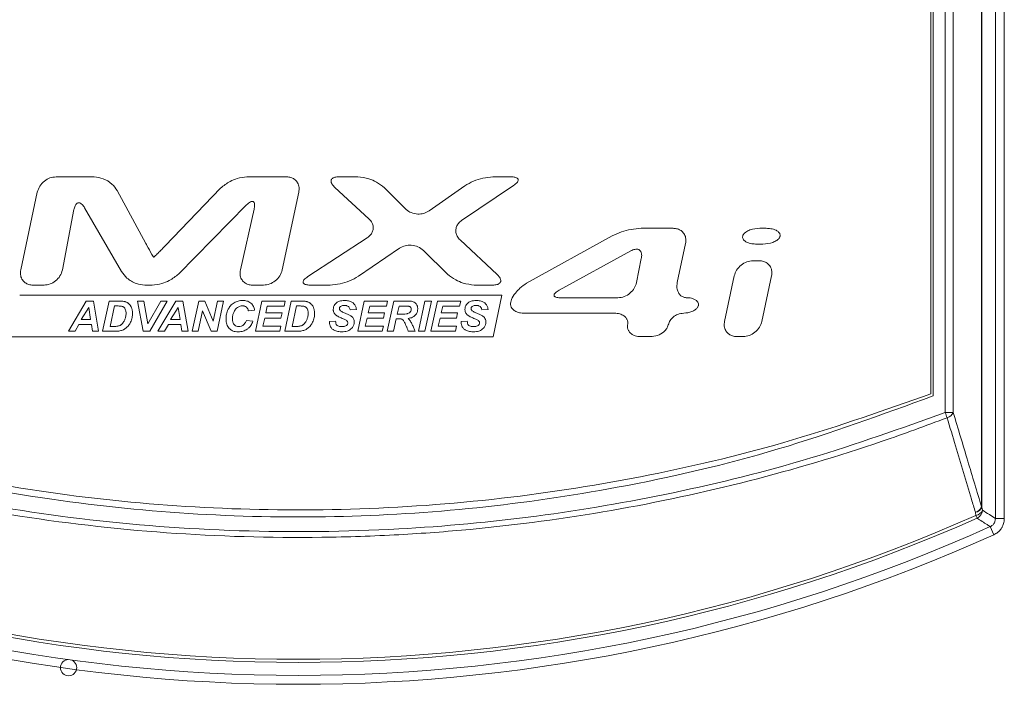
# Model space of a CAD drawing. Header units: millimetres. Extents: x 0 to 2100, y 0 to 1485.
# Tile 30 of 65: x 549 to 604, y 1148 to 1185. Entities that reach past the tile are written whole.
import ezdxf

# ---------------------------------------------------------------- set-up
doc = ezdxf.new("R2010")
doc.units = ezdxf.units.MM
doc.header["$LTSCALE"] = 5

msp = doc.modelspace()

# ---------------------------------------------------------------- linework, layer by layer
at = {"color": 7, "linetype": 'Continuous', "lineweight": 15}
for p, q in [((603.166, 1157.107), (603.166, 1296.178)), ((603.659, 1296.178), (603.659, 1157.107)), ((602.399, 1157.747), (602.399, 1295.43)), ((602.419, 1295.43), (602.419, 1157.747)), ((600.38, 1162.991), (600.38, 1293.857)), ((600.825, 1293.857), (600.825, 1162.991)), ((599.716, 1293.22), (599.716, 1163.917)), ((599.589, 1164.034), (599.589, 1292.786)), ((553.165, 1176.07), (551.048, 1176.07)), ((563.833, 1176.07), (561.634, 1176.07)), ((567.789, 1176.07), (566.741, 1176.07)), ((576.284, 1176.07), (575.286, 1176.07)), ((550.006, 1175.226), (549.088, 1170.906)), ((556.026, 1172.37), (554.438, 1175.311)), ((560.175, 1175.447), (557.097, 1172.234)), ((563.598, 1170.906), (564.516, 1175.226)), ((566.513, 1175.486), (568.404, 1173.745)), ((570.436, 1174.292), (569.262, 1175.461)), ((573.719, 1175.572), (571.751, 1174.181)), ((573.547, 1173.643), (576.432, 1175.588)), ((551.404, 1170.91), (552.038, 1174.25)), ((552.63, 1174.35), (554.67, 1170.81)), ((557.847, 1170.677), (561.62, 1174.51)), ((562.035, 1174.283), (561.273, 1170.904)), ((585.292, 1173.213), (583.515, 1173.213)), ((590.447, 1173.213), (590.097, 1173.213)), ((568.316, 1172.689), (565.016, 1170.534)), ((575.516, 1170.652), (573.463, 1172.571)), ((581.898, 1172.794), (577.157, 1170.164)), ((585.514, 1170.202), (585.975, 1172.369)), ((567.827, 1170.55), (570.103, 1172.106)), ((571.43, 1171.989), (572.774, 1170.667)), ((578.956, 1169.773), (582.934, 1171.959)), ((589.911, 1172.34), (590.261, 1172.34)), ((583.519, 1171.529), (583.252, 1170.203)), ((590.065, 1171.411), (589.715, 1171.411)), ((588.672, 1170.568), (588.136, 1168.048)), ((590.212, 1168.048), (590.747, 1170.568)), ((549.77, 1170.062), (550.38, 1170.062)), ((555.964, 1170.062), (556.379, 1170.062)), ((561.947, 1170.062), (562.556, 1170.062)), ((565.157, 1170.063), (566.252, 1170.063)), ((574.252, 1170.063), (575.283, 1170.063)), ((549.029, 1169.499), (575.779, 1169.499)), ((552.725, 1169.179), (551.74, 1167.498)), ((553.123, 1169.179), (552.725, 1169.179)), ((553.406, 1167.498), (553.123, 1169.179)), ((553.996, 1169.179), (553.631, 1167.498)), ((554.465, 1169.179), (553.996, 1169.179)), ((555.916, 1169.179), (555.559, 1169.179)), ((555.559, 1169.179), (555.871, 1167.498)), ((556.138, 1167.907), (555.916, 1169.179)), ((556.859, 1169.179), (556.138, 1167.907)), ((556.254, 1167.498), (557.214, 1169.179)), ((557.687, 1169.179), (556.702, 1167.498)), ((557.214, 1169.179), (556.859, 1169.179)), ((558.085, 1169.179), (557.687, 1169.179)), ((558.368, 1167.498), (558.085, 1169.179)), ((558.96, 1169.179), (558.596, 1167.498)), ((559.295, 1169.179), (558.96, 1169.179)), ((559.767, 1168.054), (559.295, 1169.179)), ((560.011, 1169.179), (559.767, 1168.054)), ((559.98, 1167.498), (560.343, 1169.179)), ((560.343, 1169.179), (560.011, 1169.179)), ((562.467, 1169.179), (562.103, 1167.498)), ((563.759, 1169.179), (562.467, 1169.179)), ((563.698, 1168.898), (563.759, 1169.179)), ((564.098, 1169.179), (563.733, 1167.498)), ((564.567, 1169.179), (564.098, 1169.179)), ((568.149, 1169.179), (567.785, 1167.498)), ((569.441, 1169.179), (568.149, 1169.179)), ((569.38, 1168.898), (569.441, 1169.179)), ((569.781, 1169.179), (569.416, 1167.498)), ((570.554, 1169.179), (569.781, 1169.179)), ((571.516, 1169.179), (571.151, 1167.498)), ((571.51, 1167.498), (571.874, 1169.179)), ((571.874, 1169.179), (571.516, 1169.179)), ((572.207, 1169.179), (571.843, 1167.498)), ((573.499, 1169.179), (572.207, 1169.179)), ((573.438, 1168.898), (573.499, 1169.179)), ((575.779, 1169.499), (575.292, 1167.186)), ((582.219, 1169.358), (579.064, 1169.358)), ((552.442, 1168.15), (552.863, 1168.826)), ((552.863, 1168.826), (552.964, 1168.15)), ((554.048, 1167.769), (554.293, 1168.902)), ((554.293, 1168.902), (554.501, 1168.902)), ((557.404, 1168.15), (557.825, 1168.826)), ((557.825, 1168.826), (557.926, 1168.15)), ((558.93, 1167.498), (559.175, 1168.628)), ((559.175, 1168.628), (559.646, 1167.498)), ((561.717, 1168.631), (562.06, 1168.663)), ((562.682, 1168.516), (562.765, 1168.898)), ((562.765, 1168.898), (563.698, 1168.898)), ((564.15, 1167.769), (564.395, 1168.902)), ((564.395, 1168.902), (564.603, 1168.902)), ((567.364, 1168.685), (567.708, 1168.7)), ((568.364, 1168.516), (568.447, 1168.898)), ((568.447, 1168.898), (569.38, 1168.898)), ((569.98, 1168.446), (570.078, 1168.898)), ((570.078, 1168.898), (570.472, 1168.898)), ((572.422, 1168.516), (572.505, 1168.898)), ((572.505, 1168.898), (573.438, 1168.898)), ((574.67, 1168.685), (575.013, 1168.7)), ((552.964, 1168.15), (552.442, 1168.15)), ((557.926, 1168.15), (557.404, 1168.15)), ((561.968, 1168.051), (561.607, 1168.104)), ((562.512, 1167.779), (562.621, 1168.235)), ((562.621, 1168.235), (563.524, 1168.235)), ((563.584, 1168.516), (562.682, 1168.516)), ((563.524, 1168.235), (563.584, 1168.516)), ((566.557, 1168.06), (566.216, 1168.043)), ((568.193, 1167.779), (568.303, 1168.235)), ((568.303, 1168.235), (569.205, 1168.235)), ((569.266, 1168.516), (568.364, 1168.516)), ((569.205, 1168.235), (569.266, 1168.516)), ((569.775, 1167.498), (569.926, 1168.194)), ((569.926, 1168.194), (570.072, 1168.194)), ((570.17, 1168.446), (569.98, 1168.446)), ((572.252, 1167.779), (572.361, 1168.235)), ((572.361, 1168.235), (573.263, 1168.235)), ((573.324, 1168.516), (572.422, 1168.516)), ((573.263, 1168.235), (573.324, 1168.516)), ((573.863, 1168.06), (573.522, 1168.043)), ((577.001, 1168.502), (582.036, 1168.502)), ((551.74, 1167.498), (552.108, 1167.498)), ((552.108, 1167.498), (552.317, 1167.869)), ((552.317, 1167.869), (553.008, 1167.869)), ((553.008, 1167.869), (553.066, 1167.498)), ((553.066, 1167.498), (553.406, 1167.498)), ((553.631, 1167.498), (554.245, 1167.498)), ((554.23, 1167.769), (554.048, 1167.769)), ((555.871, 1167.498), (556.254, 1167.498)), ((556.702, 1167.498), (557.07, 1167.498)), ((557.07, 1167.498), (557.279, 1167.869)), ((557.279, 1167.869), (557.97, 1167.869)), ((557.97, 1167.869), (558.028, 1167.498)), ((558.028, 1167.498), (558.368, 1167.498)), ((558.596, 1167.498), (558.93, 1167.498)), ((559.646, 1167.498), (559.98, 1167.498)), ((562.103, 1167.498), (563.464, 1167.498)), ((563.526, 1167.779), (562.512, 1167.779)), ((563.464, 1167.498), (563.526, 1167.779)), ((563.733, 1167.498), (564.347, 1167.498)), ((564.332, 1167.769), (564.15, 1167.769)), ((567.785, 1167.498), (569.146, 1167.498)), ((569.208, 1167.779), (568.193, 1167.779)), ((569.146, 1167.498), (569.208, 1167.779)), ((569.416, 1167.498), (569.775, 1167.498)), ((570.588, 1167.498), (570.974, 1167.498)), ((571.151, 1167.498), (571.51, 1167.498)), ((571.843, 1167.498), (573.204, 1167.498)), ((573.266, 1167.779), (572.252, 1167.779)), ((573.204, 1167.498), (573.266, 1167.779)), ((575.292, 1167.186), (548.542, 1167.186)), ((583.486, 1167.205), (584.015, 1167.205)), ((588.82, 1167.205), (589.17, 1167.205)), ((600.38, 1162.991), (600.825, 1162.991)), ((602.399, 1157.747), (602.419, 1157.747)), ((602.443, 1157.576), (602.419, 1157.747)), ((602.057, 1157.454), (602.082, 1157.282)), ((602.151, 1157.126), (602.082, 1157.282)), ((603.659, 1157.107), (603.166, 1157.107)), ((603.079, 1156.21), (602.876, 1156.659))]:
    msp.add_line(p, q, dxfattribs=at)
msp.add_circle((551.742, 1148.832), 0.45, dxfattribs=at)
for centre, radius, start, end in [((593.137, 1160.204), 7.76, 18.7502, 21.047), ((600.33, 1163.222), 0.547, 286.5576, 334.9549), ((601.903, 1157.979), 0.548, 286.3761, 334.9494), ((601.986, 1157.911), 0.463, 278.8773, 339.2693), ((564.489, 1241.743), 92.62, 246.00671, 293.99329), ((564.489, 1241.743), 92.449, 246.00671, 293.99329), ((602.01, 1157.739), 0.463, 278.8666, 339.2695), ((601.935, 1157.586), 0.509, 295.1985, 358.7948), ((564.489, 1241.743), 93.343, 245.71672, 294.28328), ((564.489, 1241.743), 93.836, 245.71672, 294.28328)]:
    msp.add_arc(centre, radius, start, end, dxfattribs=at)
for points, knots in [([(551.048, 1176.07), (550.93, 1176.057), (550.697, 1176.03), (550.382, 1175.84), (550.123, 1175.574), (550.044, 1175.339), (550.006, 1175.226)], [0, 0, 0, 0, 0.2438765, 0.486481, 0.7543268, 1, 1, 1, 1]), ([(554.438, 1175.311), (554.348, 1175.434), (554.144, 1175.714), (553.689, 1175.994), (553.331, 1176.046), (553.165, 1176.07)], [0, 0, 0, 0, 0.295177, 0.674399, 1, 1, 1, 1]), ([(561.634, 1176.07), (561.454, 1176.048), (561.13, 1176.01), (560.625, 1175.805), (560.343, 1175.581), (560.175, 1175.447)], [0, 0, 0, 0, 0.336142, 0.602804, 1, 1, 1, 1]), ([(564.516, 1175.226), (564.527, 1175.313), (564.549, 1175.487), (564.468, 1175.732), (564.317, 1175.915), (564.124, 1176.028), (563.956, 1176.067), (563.857, 1176.069), (563.833, 1176.07)], [0, 0, 0, 0, 0.207122, 0.415502, 0.594942, 0.764003, 0.941341, 1, 1, 1, 1]), ([(566.741, 1176.07), (566.666, 1176.067), (566.558, 1176.062), (566.425, 1176.014), (566.354, 1175.963), (566.315, 1175.899), (566.302, 1175.832), (566.317, 1175.742), (566.383, 1175.616), (566.463, 1175.536), (566.513, 1175.486)], [0, 0, 0, 0, 0.233468, 0.334879, 0.437357, 0.500771, 0.564264, 0.64624, 0.780236, 1, 1, 1, 1]), ([(569.262, 1175.461), (569.119, 1175.574), (568.858, 1175.78), (568.355, 1175.996), (567.998, 1176.043), (567.789, 1176.07)], [0, 0, 0, 0, 0.336538, 0.61193, 1, 1, 1, 1]), ([(575.286, 1176.07), (575.1, 1176.052), (574.733, 1176.016), (574.2, 1175.847), (573.881, 1175.664), (573.719, 1175.572)], [0, 0, 0, 0, 0.337075, 0.663731, 1, 1, 1, 1]), ([(576.432, 1175.588), (576.51, 1175.644), (576.607, 1175.713), (576.676, 1175.829), (576.69, 1175.881), (576.687, 1175.925), (576.669, 1175.964), (576.628, 1176.004), (576.52, 1176.055), (576.398, 1176.068), (576.304, 1176.07), (576.284, 1176.07)], [0, 0, 0, 0, 0.318594, 0.3925455, 0.4510661, 0.4948722, 0.5387875, 0.5935277, 0.6844185, 0.9330536, 1, 1, 1, 1]), ([(552.038, 1174.25), (552.055, 1174.321), (552.079, 1174.424), (552.146, 1174.544), (552.207, 1174.605), (552.273, 1174.631), (552.335, 1174.632), (552.411, 1174.605), (552.524, 1174.517), (552.587, 1174.418), (552.63, 1174.35)], [0, 0, 0, 0, 0.229938, 0.332025, 0.435245, 0.494523, 0.553927, 0.628019, 0.747799, 1, 1, 1, 1]), ([(561.62, 1174.51), (561.688, 1174.576), (561.771, 1174.656), (561.896, 1174.706), (561.947, 1174.712), (561.989, 1174.7), (562.019, 1174.678), (562.046, 1174.635), (562.071, 1174.531), (562.06, 1174.408), (562.041, 1174.312), (562.035, 1174.283)], [0, 0, 0, 0, 0.3221466, 0.3889679, 0.4564884, 0.4953933, 0.5343926, 0.5834454, 0.6656105, 0.896453, 1, 1, 1, 1]), ([(571.751, 1174.181), (571.652, 1174.126), (571.454, 1174.017), (571.101, 1173.989), (570.763, 1174.06), (570.543, 1174.19), (570.45, 1174.278), (570.436, 1174.292)], [0, 0, 0, 0, 0.23698, 0.472939, 0.729816, 0.956962, 1, 1, 1, 1]), ([(568.404, 1173.745), (568.472, 1173.669), (568.587, 1173.541), (568.651, 1173.303), (568.635, 1173.094), (568.549, 1172.903), (568.432, 1172.771), (568.346, 1172.71), (568.316, 1172.689)], [0, 0, 0, 0, 0.243123, 0.412229, 0.581737, 0.742787, 0.912341, 1, 1, 1, 1]), ([(573.463, 1172.571), (573.404, 1172.636), (573.296, 1172.756), (573.22, 1172.984), (573.225, 1173.204), (573.305, 1173.407), (573.422, 1173.551), (573.514, 1173.618), (573.547, 1173.643)], [0, 0, 0, 0, 0.207829, 0.384522, 0.5617, 0.727728, 0.89899, 1, 1, 1, 1]), ([(583.515, 1173.213), (583.326, 1173.198), (582.954, 1173.167), (582.407, 1173.026), (582.069, 1172.872), (581.898, 1172.794)], [0, 0, 0, 0, 0.337339, 0.665481, 1, 1, 1, 1]), ([(585.975, 1172.369), (585.986, 1172.456), (586.007, 1172.629), (585.927, 1172.874), (585.776, 1173.057), (585.584, 1173.171), (585.415, 1173.21), (585.317, 1173.212), (585.292, 1173.213)], [0, 0, 0, 0, 0.206714, 0.414667, 0.59414, 0.763455, 0.940946, 1, 1, 1, 1]), ([(590.097, 1173.213), (589.909, 1173.197), (589.638, 1173.174), (589.347, 1173.034), (589.218, 1172.926), (589.16, 1172.842), (589.146, 1172.792), (589.142, 1172.776)], [0, 0, 0, 0, 0.503813, 0.729809, 0.861499, 0.954253, 1, 1, 1, 1]), ([(591.217, 1172.776), (591.22, 1172.802), (591.226, 1172.854), (591.196, 1172.937), (591.123, 1173.028), (590.959, 1173.133), (590.721, 1173.201), (590.533, 1173.209), (590.447, 1173.213)], [0, 0, 0, 0, 0.078567, 0.157139, 0.260056, 0.427619, 0.741075, 1, 1, 1, 1]), ([(556.468, 1171.612), (556.467, 1171.612), (556.466, 1171.612), (556.463, 1171.614), (556.453, 1171.626), (556.418, 1171.677), (556.291, 1171.888), (556.156, 1172.13), (556.046, 1172.333), (556.026, 1172.37)], [0, 0, 0, 0, 0.000838, 0.003057, 0.013176, 0.053323, 0.213632, 0.854641, 1, 1, 1, 1]), ([(589.142, 1172.776), (589.139, 1172.75), (589.133, 1172.698), (589.163, 1172.615), (589.236, 1172.524), (589.4, 1172.42), (589.638, 1172.351), (589.826, 1172.343), (589.911, 1172.34)], [0, 0, 0, 0, 0.078539, 0.157086, 0.259878, 0.427224, 0.740517, 1, 1, 1, 1]), ([(590.261, 1172.34), (590.449, 1172.355), (590.72, 1172.378), (591.012, 1172.519), (591.141, 1172.626), (591.199, 1172.711), (591.212, 1172.76), (591.217, 1172.776)], [0, 0, 0, 0, 0.503486, 0.729745, 0.862036, 0.955325, 1, 1, 1, 1]), ([(557.097, 1172.234), (557.015, 1172.149), (556.871, 1172), (556.696, 1171.824), (556.587, 1171.717), (556.532, 1171.665), (556.502, 1171.638), (556.486, 1171.624), (556.477, 1171.617), (556.472, 1171.613), (556.469, 1171.612), (556.468, 1171.612), (556.468, 1171.612)], [0, 0, 0, 0, 0.40164, 0.70035, 0.841111, 0.916876, 0.957313, 0.97869, 0.989858, 0.995607, 0.998512, 1, 1, 1, 1]), ([(570.103, 1172.106), (570.205, 1172.161), (570.41, 1172.269), (570.77, 1172.29), (571.134, 1172.216), (571.332, 1172.064), (571.43, 1171.989)], [0, 0, 0, 0, 0.240827, 0.480486, 0.743599, 1, 1, 1, 1]), ([(582.934, 1171.959), (583.008, 1171.995), (583.115, 1172.046), (583.269, 1172.06), (583.369, 1172.039), (583.446, 1171.987), (583.503, 1171.909), (583.542, 1171.779), (583.54, 1171.645), (583.524, 1171.554), (583.519, 1171.529)], [0, 0, 0, 0, 0.238766, 0.344338, 0.450852, 0.53157, 0.612158, 0.729318, 0.92548, 1, 1, 1, 1]), ([(589.715, 1171.411), (589.597, 1171.398), (589.363, 1171.371), (589.048, 1171.181), (588.789, 1170.915), (588.71, 1170.68), (588.672, 1170.568)], [0, 0, 0, 0, 0.244238, 0.487225, 0.755078, 1, 1, 1, 1]), ([(590.747, 1170.568), (590.758, 1170.654), (590.78, 1170.828), (590.7, 1171.073), (590.549, 1171.256), (590.356, 1171.369), (590.188, 1171.408), (590.09, 1171.41), (590.065, 1171.411)], [0, 0, 0, 0, 0.207243, 0.41576, 0.594963, 0.763764, 0.940989, 1, 1, 1, 1]), ([(549.088, 1170.906), (549.077, 1170.819), (549.055, 1170.646), (549.135, 1170.401), (549.286, 1170.218), (549.478, 1170.105), (549.647, 1170.066), (549.746, 1170.063), (549.77, 1170.062)], [0, 0, 0, 0, 0.206792, 0.414838, 0.594083, 0.763109, 0.940461, 1, 1, 1, 1]), ([(550.38, 1170.062), (550.494, 1170.075), (550.723, 1170.101), (551.03, 1170.286), (551.289, 1170.552), (551.365, 1170.791), (551.404, 1170.91)], [0, 0, 0, 0, 0.239816, 0.478493, 0.740124, 1, 1, 1, 1]), ([(554.67, 1170.81), (554.767, 1170.685), (554.989, 1170.399), (555.454, 1170.131), (555.81, 1170.083), (555.964, 1170.062)], [0, 0, 0, 0, 0.305796, 0.699354, 1, 1, 1, 1]), ([(561.273, 1170.904), (561.261, 1170.817), (561.237, 1170.644), (561.316, 1170.399), (561.465, 1170.217), (561.654, 1170.105), (561.821, 1170.066), (561.92, 1170.063), (561.947, 1170.062)], [0, 0, 0, 0, 0.207884, 0.417136, 0.594873, 0.761435, 0.936775, 1, 1, 1, 1]), ([(562.556, 1170.062), (562.673, 1170.076), (562.907, 1170.103), (563.222, 1170.293), (563.48, 1170.559), (563.56, 1170.794), (563.598, 1170.906)], [0, 0, 0, 0, 0.243855, 0.486429, 0.754414, 1, 1, 1, 1]), ([(556.379, 1170.062), (556.56, 1170.084), (556.887, 1170.122), (557.395, 1170.325), (557.679, 1170.546), (557.847, 1170.677)], [0, 0, 0, 0, 0.336147, 0.607801, 1, 1, 1, 1]), ([(565.016, 1170.534), (564.937, 1170.479), (564.841, 1170.412), (564.769, 1170.299), (564.754, 1170.25), (564.756, 1170.207), (564.772, 1170.169), (564.809, 1170.131), (564.907, 1170.082), (565.03, 1170.065), (565.127, 1170.063), (565.157, 1170.063)], [0, 0, 0, 0, 0.3200467, 0.3912821, 0.4501587, 0.4924153, 0.5348053, 0.5862038, 0.6705184, 0.8989173, 1, 1, 1, 1]), ([(566.252, 1170.063), (566.439, 1170.08), (566.806, 1170.115), (567.341, 1170.28), (567.663, 1170.459), (567.827, 1170.55)], [0, 0, 0, 0, 0.33683, 0.663852, 1, 1, 1, 1]), ([(572.774, 1170.667), (572.919, 1170.555), (573.182, 1170.35), (573.687, 1170.136), (574.044, 1170.089), (574.252, 1170.063)], [0, 0, 0, 0, 0.336299, 0.614251, 1, 1, 1, 1]), ([(575.283, 1170.063), (575.359, 1170.066), (575.467, 1170.071), (575.601, 1170.119), (575.673, 1170.172), (575.712, 1170.237), (575.724, 1170.305), (575.709, 1170.398), (575.642, 1170.523), (575.563, 1170.603), (575.516, 1170.652)], [0, 0, 0, 0, 0.2339397, 0.3355343, 0.4381944, 0.5025912, 0.567052, 0.6511633, 0.7891883, 1, 1, 1, 1]), ([(583.252, 1170.203), (583.216, 1170.093), (583.145, 1169.872), (582.9, 1169.604), (582.588, 1169.402), (582.34, 1169.372), (582.219, 1169.358)], [0, 0, 0, 0, 0.241403, 0.4815742, 0.7463258, 1, 1, 1, 1]), ([(586.056, 1169.358), (585.995, 1169.363), (585.873, 1169.373), (585.712, 1169.465), (585.59, 1169.602), (585.505, 1169.795), (585.482, 1170.004), (585.505, 1170.147), (585.514, 1170.202)], [0, 0, 0, 0, 0.157881, 0.316306, 0.466179, 0.626008, 0.855653, 1, 1, 1, 1]), ([(577.157, 1170.164), (577.027, 1170.077), (576.795, 1169.923), (576.516, 1169.614), (576.337, 1169.353), (576.284, 1169.171), (576.27, 1169.123)], [0, 0, 0, 0, 0.333206, 0.595736, 0.892736, 1, 1, 1, 1]), ([(579.064, 1169.358), (578.983, 1169.36), (578.87, 1169.363), (578.751, 1169.402), (578.704, 1169.433), (578.682, 1169.46), (578.673, 1169.49), (578.675, 1169.523), (578.694, 1169.57), (578.779, 1169.67), (578.879, 1169.728), (578.956, 1169.773)], [0, 0, 0, 0, 0.284967, 0.393205, 0.437304, 0.481847, 0.513644, 0.545379, 0.595004, 0.689795, 1, 1, 1, 1]), ([(554.716, 1169.173), (554.7, 1169.175), (554.65, 1169.178), (554.566, 1169.179), (554.499, 1169.179), (554.465, 1169.179)], [0, 0, 0, 0, 0.19574, 0.597777, 1, 1, 1, 1]), ([(554.909, 1169.131), (554.892, 1169.137), (554.858, 1169.149), (554.793, 1169.164), (554.746, 1169.17), (554.716, 1169.173)], [0, 0, 0, 0, 0.274091, 0.548106, 1, 1, 1, 1]), ([(555.064, 1169.041), (555.052, 1169.05), (555.028, 1169.069), (554.977, 1169.102), (554.936, 1169.119), (554.909, 1169.131)], [0, 0, 0, 0, 0.252809, 0.50563, 1, 1, 1, 1]), ([(560.931, 1169.082), (560.894, 1169.057), (560.819, 1169.008), (560.698, 1168.891), (560.636, 1168.785), (560.596, 1168.718)], [0, 0, 0, 0, 0.267443, 0.534919, 1, 1, 1, 1]), ([(561.397, 1169.208), (561.355, 1169.206), (561.271, 1169.203), (561.11, 1169.171), (561.002, 1169.117), (560.931, 1169.082)], [0, 0, 0, 0, 0.2587902, 0.5176726, 1, 1, 1, 1]), ([(561.855, 1169.062), (561.816, 1169.089), (561.717, 1169.16), (561.555, 1169.202), (561.439, 1169.206), (561.397, 1169.208)], [0, 0, 0, 0, 0.291007, 0.740113, 1, 1, 1, 1]), ([(564.818, 1169.173), (564.802, 1169.175), (564.752, 1169.178), (564.668, 1169.179), (564.601, 1169.179), (564.567, 1169.179)], [0, 0, 0, 0, 0.195762, 0.597788, 1, 1, 1, 1]), ([(565.011, 1169.131), (564.994, 1169.137), (564.96, 1169.149), (564.895, 1169.164), (564.848, 1169.17), (564.818, 1169.173)], [0, 0, 0, 0, 0.274119, 0.548163, 1, 1, 1, 1]), ([(565.166, 1169.041), (565.154, 1169.05), (565.13, 1169.069), (565.079, 1169.102), (565.038, 1169.119), (565.011, 1169.131)], [0, 0, 0, 0, 0.252829, 0.505669, 1, 1, 1, 1]), ([(567.048, 1169.208), (566.997, 1169.206), (566.906, 1169.203), (566.754, 1169.17), (566.649, 1169.121), (566.593, 1169.074), (566.586, 1169.068)], [0, 0, 0, 0, 0.307767, 0.556153, 0.946024, 1, 1, 1, 1]), ([(567.523, 1169.069), (567.48, 1169.098), (567.37, 1169.172), (567.2, 1169.204), (567.084, 1169.207), (567.048, 1169.208)], [0, 0, 0, 0, 0.307954, 0.783787, 1, 1, 1, 1]), ([(570.865, 1169.14), (570.833, 1169.149), (570.767, 1169.167), (570.662, 1169.177), (570.59, 1169.179), (570.554, 1169.179)], [0, 0, 0, 0, 0.318936, 0.658116, 1, 1, 1, 1]), ([(571.045, 1168.994), (571.032, 1169.012), (571.009, 1169.045), (570.952, 1169.099), (570.9, 1169.124), (570.865, 1169.14)], [0, 0, 0, 0, 0.268536, 0.518846, 1, 1, 1, 1]), ([(574.354, 1169.208), (574.303, 1169.206), (574.212, 1169.203), (574.06, 1169.17), (573.955, 1169.121), (573.899, 1169.074), (573.892, 1169.068)], [0, 0, 0, 0, 0.308315, 0.556235, 0.945193, 1, 1, 1, 1]), ([(574.828, 1169.069), (574.785, 1169.098), (574.675, 1169.172), (574.506, 1169.204), (574.39, 1169.207), (574.354, 1169.208)], [0, 0, 0, 0, 0.308134, 0.78344, 1, 1, 1, 1]), ([(576.27, 1169.123), (576.265, 1169.075), (576.253, 1168.978), (576.299, 1168.837), (576.396, 1168.703), (576.57, 1168.58), (576.787, 1168.512), (576.941, 1168.505), (577.001, 1168.502)], [0, 0, 0, 0, 0.131874, 0.264061, 0.392216, 0.578168, 0.836959, 1, 1, 1, 1]), ([(586.687, 1168.93), (586.69, 1168.962), (586.697, 1169.026), (586.657, 1169.123), (586.57, 1169.219), (586.401, 1169.314), (586.216, 1169.354), (586.088, 1169.357), (586.056, 1169.358)], [0, 0, 0, 0, 0.110603, 0.221249, 0.353158, 0.555396, 0.887967, 1, 1, 1, 1]), ([(554.501, 1168.902), (554.527, 1168.901), (554.577, 1168.901), (554.651, 1168.897), (554.698, 1168.886), (554.721, 1168.881)], [0, 0, 0, 0, 0.357494, 0.676937, 1, 1, 1, 1]), ([(554.721, 1168.881), (554.738, 1168.874), (554.783, 1168.855), (554.833, 1168.811), (554.86, 1168.774), (554.869, 1168.761)], [0, 0, 0, 0, 0.281042, 0.759495, 1, 1, 1, 1]), ([(554.869, 1168.761), (554.883, 1168.734), (554.911, 1168.68), (554.926, 1168.587), (554.928, 1168.524), (554.929, 1168.493)], [0, 0, 0, 0, 0.324997, 0.658505, 1, 1, 1, 1]), ([(555.184, 1168.902), (555.175, 1168.915), (555.157, 1168.942), (555.119, 1168.99), (555.085, 1169.021), (555.064, 1169.041)], [0, 0, 0, 0, 0.259783, 0.519592, 1, 1, 1, 1]), ([(555.262, 1168.714), (555.257, 1168.732), (555.247, 1168.767), (555.223, 1168.831), (555.199, 1168.874), (555.184, 1168.902)], [0, 0, 0, 0, 0.269657, 0.539357, 1, 1, 1, 1]), ([(555.289, 1168.482), (555.289, 1168.503), (555.288, 1168.545), (555.281, 1168.623), (555.269, 1168.679), (555.262, 1168.714)], [0, 0, 0, 0, 0.269288, 0.538605, 1, 1, 1, 1]), ([(560.596, 1168.718), (560.576, 1168.674), (560.536, 1168.587), (560.488, 1168.412), (560.48, 1168.279), (560.476, 1168.193)], [0, 0, 0, 0, 0.264387, 0.528764, 1, 1, 1, 1]), ([(560.829, 1168.18), (560.83, 1168.214), (560.832, 1168.281), (560.854, 1168.406), (560.886, 1168.494), (560.906, 1168.55)], [0, 0, 0, 0, 0.264131, 0.528233, 1, 1, 1, 1]), ([(560.906, 1168.55), (560.92, 1168.581), (560.948, 1168.642), (561.011, 1168.739), (561.075, 1168.791), (561.112, 1168.822)], [0, 0, 0, 0, 0.290405, 0.581164, 1, 1, 1, 1]), ([(561.112, 1168.822), (561.134, 1168.836), (561.179, 1168.863), (561.271, 1168.9), (561.343, 1168.906), (561.39, 1168.91)], [0, 0, 0, 0, 0.264441, 0.52906, 1, 1, 1, 1]), ([(561.39, 1168.91), (561.412, 1168.909), (561.455, 1168.907), (561.531, 1168.891), (561.577, 1168.862), (561.607, 1168.844)], [0, 0, 0, 0, 0.294549, 0.550253, 1, 1, 1, 1]), ([(561.607, 1168.844), (561.625, 1168.826), (561.67, 1168.78), (561.701, 1168.702), (561.713, 1168.648), (561.717, 1168.631)], [0, 0, 0, 0, 0.311128, 0.786841, 1, 1, 1, 1]), ([(562.06, 1168.663), (562.053, 1168.705), (562.035, 1168.813), (561.966, 1168.955), (561.886, 1169.032), (561.855, 1169.062)], [0, 0, 0, 0, 0.277952, 0.716333, 1, 1, 1, 1]), ([(564.603, 1168.902), (564.629, 1168.901), (564.679, 1168.901), (564.753, 1168.897), (564.799, 1168.886), (564.823, 1168.881)], [0, 0, 0, 0, 0.357534, 0.676957, 1, 1, 1, 1]), ([(564.823, 1168.881), (564.84, 1168.874), (564.885, 1168.855), (564.935, 1168.811), (564.962, 1168.774), (564.971, 1168.761)], [0, 0, 0, 0, 0.281061, 0.759505, 1, 1, 1, 1]), ([(564.971, 1168.761), (564.985, 1168.734), (565.013, 1168.68), (565.028, 1168.587), (565.03, 1168.524), (565.031, 1168.493)], [0, 0, 0, 0, 0.324999, 0.658507, 1, 1, 1, 1]), ([(565.285, 1168.902), (565.277, 1168.915), (565.259, 1168.942), (565.221, 1168.99), (565.187, 1169.021), (565.166, 1169.041)], [0, 0, 0, 0, 0.259777, 0.519586, 1, 1, 1, 1]), ([(565.364, 1168.714), (565.359, 1168.732), (565.349, 1168.767), (565.325, 1168.831), (565.301, 1168.874), (565.285, 1168.902)], [0, 0, 0, 0, 0.2696612, 0.5393647, 1, 1, 1, 1]), ([(565.391, 1168.482), (565.391, 1168.503), (565.39, 1168.545), (565.383, 1168.623), (565.371, 1168.679), (565.364, 1168.714)], [0, 0, 0, 0, 0.2692886, 0.5386064, 1, 1, 1, 1]), ([(566.586, 1169.068), (566.561, 1169.043), (566.501, 1168.984), (566.439, 1168.862), (566.431, 1168.764), (566.427, 1168.716)], [0, 0, 0, 0, 0.26779, 0.636766, 1, 1, 1, 1]), ([(566.427, 1168.716), (566.428, 1168.696), (566.429, 1168.655), (566.443, 1168.582), (566.466, 1168.534), (566.481, 1168.504)], [0, 0, 0, 0, 0.275653, 0.551495, 1, 1, 1, 1]), ([(566.77, 1168.756), (566.77, 1168.768), (566.772, 1168.797), (566.79, 1168.84), (566.815, 1168.868), (566.831, 1168.881), (566.833, 1168.883)], [0, 0, 0, 0, 0.251561, 0.58867, 0.925943, 1, 1, 1, 1]), ([(566.828, 1168.637), (566.819, 1168.645), (566.798, 1168.664), (566.774, 1168.705), (566.771, 1168.739), (566.77, 1168.756)], [0, 0, 0, 0, 0.259332, 0.620655, 1, 1, 1, 1]), ([(567.086, 1168.505), (567.053, 1168.519), (566.992, 1168.545), (566.904, 1168.586), (566.853, 1168.62), (566.828, 1168.637)], [0, 0, 0, 0, 0.372869, 0.685106, 1, 1, 1, 1]), ([(566.833, 1168.883), (566.855, 1168.896), (566.899, 1168.921), (566.973, 1168.932), (567.021, 1168.933), (567.045, 1168.934)], [0, 0, 0, 0, 0.343009, 0.66762, 1, 1, 1, 1]), ([(567.045, 1168.934), (567.071, 1168.933), (567.117, 1168.932), (567.191, 1168.917), (567.242, 1168.894), (567.269, 1168.873), (567.274, 1168.87)], [0, 0, 0, 0, 0.313957, 0.577014, 0.931084, 1, 1, 1, 1]), ([(567.274, 1168.87), (567.288, 1168.855), (567.323, 1168.821), (567.353, 1168.755), (567.361, 1168.706), (567.364, 1168.685)], [0, 0, 0, 0, 0.290887, 0.694113, 1, 1, 1, 1]), ([(567.708, 1168.7), (567.703, 1168.738), (567.691, 1168.833), (567.631, 1168.966), (567.556, 1169.037), (567.523, 1169.069)], [0, 0, 0, 0, 0.273254, 0.673772, 1, 1, 1, 1]), ([(570.472, 1168.898), (570.498, 1168.898), (570.546, 1168.897), (570.616, 1168.892), (570.657, 1168.878), (570.678, 1168.871)], [0, 0, 0, 0, 0.379501, 0.685888, 1, 1, 1, 1]), ([(570.702, 1168.584), (570.691, 1168.571), (570.67, 1168.546), (570.621, 1168.508), (570.58, 1168.491), (570.554, 1168.48)], [0, 0, 0, 0, 0.274432, 0.542111, 1, 1, 1, 1]), ([(570.678, 1168.871), (570.693, 1168.86), (570.723, 1168.839), (570.751, 1168.789), (570.753, 1168.752), (570.755, 1168.733)], [0, 0, 0, 0, 0.329045, 0.660641, 1, 1, 1, 1]), ([(570.755, 1168.733), (570.754, 1168.718), (570.752, 1168.677), (570.731, 1168.626), (570.709, 1168.595), (570.702, 1168.584)], [0, 0, 0, 0, 0.277677, 0.761755, 1, 1, 1, 1]), ([(570.98, 1168.385), (571.003, 1168.413), (571.06, 1168.48), (571.106, 1168.605), (571.111, 1168.698), (571.113, 1168.739)], [0, 0, 0, 0, 0.278824, 0.681696, 1, 1, 1, 1]), ([(571.113, 1168.739), (571.112, 1168.764), (571.11, 1168.814), (571.093, 1168.902), (571.063, 1168.96), (571.045, 1168.994)], [0, 0, 0, 0, 0.280516, 0.561312, 1, 1, 1, 1]), ([(573.892, 1169.068), (573.867, 1169.043), (573.807, 1168.984), (573.744, 1168.862), (573.737, 1168.765), (573.733, 1168.716)], [0, 0, 0, 0, 0.267885, 0.635395, 1, 1, 1, 1]), ([(573.733, 1168.716), (573.734, 1168.696), (573.735, 1168.655), (573.748, 1168.582), (573.772, 1168.534), (573.786, 1168.504)], [0, 0, 0, 0, 0.275705, 0.551603, 1, 1, 1, 1]), ([(574.076, 1168.756), (574.076, 1168.768), (574.078, 1168.797), (574.096, 1168.84), (574.121, 1168.868), (574.136, 1168.881), (574.139, 1168.883)], [0, 0, 0, 0, 0.252114, 0.590781, 0.929398, 1, 1, 1, 1]), ([(574.134, 1168.637), (574.125, 1168.645), (574.104, 1168.663), (574.082, 1168.702), (574.076, 1168.736), (574.076, 1168.754), (574.076, 1168.756)], [0, 0, 0, 0, 0.253972, 0.607299, 0.956514, 1, 1, 1, 1]), ([(574.392, 1168.505), (574.358, 1168.519), (574.298, 1168.545), (574.21, 1168.586), (574.159, 1168.62), (574.134, 1168.637)], [0, 0, 0, 0, 0.373053, 0.685181, 1, 1, 1, 1]), ([(574.139, 1168.883), (574.161, 1168.896), (574.204, 1168.921), (574.278, 1168.932), (574.327, 1168.933), (574.351, 1168.934)], [0, 0, 0, 0, 0.343657, 0.667965, 1, 1, 1, 1]), ([(574.351, 1168.934), (574.376, 1168.933), (574.423, 1168.931), (574.503, 1168.917), (574.551, 1168.888), (574.58, 1168.87)], [0, 0, 0, 0, 0.312673, 0.578118, 1, 1, 1, 1]), ([(574.58, 1168.87), (574.594, 1168.855), (574.629, 1168.821), (574.659, 1168.755), (574.666, 1168.706), (574.67, 1168.685)], [0, 0, 0, 0, 0.291197, 0.694759, 1, 1, 1, 1]), ([(575.013, 1168.7), (575.009, 1168.738), (574.997, 1168.833), (574.936, 1168.965), (574.862, 1169.037), (574.828, 1169.069)], [0, 0, 0, 0, 0.273178, 0.671676, 1, 1, 1, 1]), ([(585.874, 1168.502), (586.028, 1168.517), (586.255, 1168.54), (586.504, 1168.675), (586.624, 1168.787), (586.674, 1168.876), (586.685, 1168.921), (586.687, 1168.93)], [0, 0, 0, 0, 0.470144, 0.69374, 0.859063, 0.972437, 1, 1, 1, 1]), ([(554.856, 1168.128), (554.844, 1168.102), (554.818, 1168.051), (554.762, 1167.965), (554.71, 1167.912), (554.678, 1167.88)], [0, 0, 0, 0, 0.278607, 0.557329, 1, 1, 1, 1]), ([(554.929, 1168.493), (554.928, 1168.457), (554.926, 1168.387), (554.908, 1168.263), (554.876, 1168.179), (554.856, 1168.128)], [0, 0, 0, 0, 0.280727, 0.561602, 1, 1, 1, 1]), ([(554.911, 1167.666), (554.941, 1167.691), (555.002, 1167.741), (555.097, 1167.851), (555.149, 1167.943), (555.181, 1168)], [0, 0, 0, 0, 0.2732453, 0.5463752, 1, 1, 1, 1]), ([(555.181, 1168), (555.2, 1168.041), (555.238, 1168.124), (555.28, 1168.286), (555.286, 1168.407), (555.289, 1168.482)], [0, 0, 0, 0, 0.273437, 0.546771, 1, 1, 1, 1]), ([(560.476, 1168.193), (560.478, 1168.134), (560.484, 1167.987), (560.54, 1167.794), (560.626, 1167.69), (560.656, 1167.654)], [0, 0, 0, 0, 0.305056, 0.763542, 1, 1, 1, 1]), ([(560.929, 1167.869), (560.908, 1167.896), (560.859, 1167.963), (560.832, 1168.074), (560.83, 1168.152), (560.829, 1168.18)], [0, 0, 0, 0, 0.3058175, 0.7410133, 1, 1, 1, 1]), ([(561.607, 1168.104), (561.597, 1168.075), (561.576, 1168.019), (561.523, 1167.927), (561.468, 1167.876), (561.434, 1167.846)], [0, 0, 0, 0, 0.286876, 0.572335, 1, 1, 1, 1]), ([(561.651, 1167.618), (561.691, 1167.65), (561.768, 1167.711), (561.882, 1167.854), (561.935, 1167.974), (561.968, 1168.051)], [0, 0, 0, 0, 0.279187, 0.539769, 1, 1, 1, 1]), ([(564.958, 1168.128), (564.946, 1168.102), (564.92, 1168.051), (564.864, 1167.965), (564.812, 1167.912), (564.78, 1167.88)], [0, 0, 0, 0, 0.278618, 0.55735, 1, 1, 1, 1]), ([(565.031, 1168.493), (565.03, 1168.457), (565.028, 1168.387), (565.01, 1168.263), (564.978, 1168.179), (564.958, 1168.128)], [0, 0, 0, 0, 0.280729, 0.561605, 1, 1, 1, 1]), ([(565.013, 1167.666), (565.043, 1167.691), (565.104, 1167.741), (565.199, 1167.851), (565.251, 1167.943), (565.283, 1168)], [0, 0, 0, 0, 0.273257, 0.546398, 1, 1, 1, 1]), ([(565.283, 1168), (565.302, 1168.041), (565.34, 1168.124), (565.382, 1168.286), (565.388, 1168.407), (565.391, 1168.482)], [0, 0, 0, 0, 0.273439, 0.546774, 1, 1, 1, 1]), ([(566.216, 1168.043), (566.216, 1168.015), (566.216, 1167.958), (566.231, 1167.856), (566.261, 1167.787), (566.279, 1167.744)], [0, 0, 0, 0, 0.274464, 0.549111, 1, 1, 1, 1]), ([(566.481, 1168.504), (566.491, 1168.488), (566.511, 1168.458), (566.557, 1168.405), (566.6, 1168.376), (566.628, 1168.357)], [0, 0, 0, 0, 0.260745, 0.521525, 1, 1, 1, 1]), ([(566.613, 1167.848), (566.602, 1167.865), (566.576, 1167.905), (566.563, 1167.979), (566.559, 1168.033), (566.557, 1168.06)], [0, 0, 0, 0, 0.272873, 0.631433, 1, 1, 1, 1]), ([(566.628, 1168.357), (566.66, 1168.339), (566.723, 1168.303), (566.823, 1168.258), (566.89, 1168.229), (566.924, 1168.215)], [0, 0, 0, 0, 0.334772, 0.667194, 1, 1, 1, 1]), ([(566.924, 1168.215), (566.957, 1168.201), (567.016, 1168.175), (567.101, 1168.137), (567.148, 1168.107), (567.171, 1168.092)], [0, 0, 0, 0, 0.395793, 0.696889, 1, 1, 1, 1]), ([(567.468, 1168.302), (567.447, 1168.319), (567.379, 1168.372), (567.248, 1168.435), (567.14, 1168.481), (567.086, 1168.505)], [0, 0, 0, 0, 0.188843, 0.592697, 1, 1, 1, 1]), ([(567.171, 1168.092), (567.181, 1168.084), (567.203, 1168.064), (567.23, 1168.021), (567.234, 1167.985), (567.236, 1167.966)], [0, 0, 0, 0, 0.254589, 0.623783, 1, 1, 1, 1]), ([(567.409, 1167.627), (567.437, 1167.654), (567.504, 1167.719), (567.577, 1167.849), (567.586, 1167.956), (567.591, 1168.007)], [0, 0, 0, 0, 0.267266, 0.64534, 1, 1, 1, 1]), ([(567.591, 1168.007), (567.589, 1168.037), (567.585, 1168.111), (567.547, 1168.217), (567.493, 1168.275), (567.468, 1168.302)], [0, 0, 0, 0, 0.2759664, 0.6697832, 1, 1, 1, 1]), ([(570.072, 1168.194), (570.093, 1168.194), (570.134, 1168.193), (570.195, 1168.186), (570.232, 1168.169), (570.25, 1168.161)], [0, 0, 0, 0, 0.348381, 0.667621, 1, 1, 1, 1]), ([(570.554, 1168.48), (570.531, 1168.474), (570.456, 1168.455), (570.327, 1168.449), (570.223, 1168.447), (570.17, 1168.446)], [0, 0, 0, 0, 0.188142, 0.592645, 1, 1, 1, 1]), ([(570.25, 1168.161), (570.273, 1168.141), (570.319, 1168.101), (570.367, 1168.024), (570.394, 1167.969), (570.407, 1167.942)], [0, 0, 0, 0, 0.332856, 0.663489, 1, 1, 1, 1]), ([(570.577, 1168.213), (570.622, 1168.22), (570.705, 1168.233), (570.848, 1168.279), (570.929, 1168.345), (570.98, 1168.385)], [0, 0, 0, 0, 0.305454, 0.566734, 1, 1, 1, 1]), ([(570.707, 1168.055), (570.696, 1168.071), (570.675, 1168.104), (570.634, 1168.158), (570.599, 1168.192), (570.577, 1168.213)], [0, 0, 0, 0, 0.281627, 0.563321, 1, 1, 1, 1]), ([(570.974, 1167.498), (570.949, 1167.558), (570.897, 1167.683), (570.811, 1167.87), (570.742, 1167.994), (570.707, 1168.055)], [0, 0, 0, 0, 0.314458, 0.656679, 1, 1, 1, 1]), ([(573.522, 1168.043), (573.522, 1168.015), (573.522, 1167.958), (573.537, 1167.856), (573.566, 1167.787), (573.584, 1167.744)], [0, 0, 0, 0, 0.27458, 0.549332, 1, 1, 1, 1]), ([(573.786, 1168.504), (573.796, 1168.488), (573.816, 1168.458), (573.863, 1168.405), (573.906, 1168.376), (573.933, 1168.357)], [0, 0, 0, 0, 0.259992, 0.520003, 1, 1, 1, 1]), ([(573.918, 1167.848), (573.907, 1167.866), (573.882, 1167.905), (573.869, 1167.98), (573.865, 1168.033), (573.863, 1168.06)], [0, 0, 0, 0, 0.2759403, 0.6329497, 1, 1, 1, 1]), ([(573.933, 1168.357), (573.965, 1168.339), (574.029, 1168.303), (574.129, 1168.258), (574.196, 1168.229), (574.23, 1168.215)], [0, 0, 0, 0, 0.33521, 0.66741, 1, 1, 1, 1]), ([(574.23, 1168.215), (574.263, 1168.201), (574.322, 1168.175), (574.406, 1168.137), (574.453, 1168.107), (574.477, 1168.092)], [0, 0, 0, 0, 0.396257, 0.697114, 1, 1, 1, 1]), ([(574.774, 1168.302), (574.753, 1168.319), (574.685, 1168.372), (574.553, 1168.435), (574.446, 1168.481), (574.392, 1168.505)], [0, 0, 0, 0, 0.188476, 0.592532, 1, 1, 1, 1]), ([(574.477, 1168.092), (574.486, 1168.084), (574.509, 1168.064), (574.536, 1168.021), (574.539, 1167.985), (574.541, 1167.966)], [0, 0, 0, 0, 0.252898, 0.618847, 1, 1, 1, 1]), ([(574.714, 1167.627), (574.742, 1167.654), (574.81, 1167.718), (574.883, 1167.849), (574.893, 1167.956), (574.897, 1168.007)], [0, 0, 0, 0, 0.266812, 0.645014, 1, 1, 1, 1]), ([(574.897, 1168.007), (574.895, 1168.037), (574.892, 1168.11), (574.853, 1168.216), (574.799, 1168.275), (574.774, 1168.302)], [0, 0, 0, 0, 0.275853, 0.669129, 1, 1, 1, 1]), ([(582.036, 1168.502), (582.136, 1168.495), (582.315, 1168.482), (582.537, 1168.378), (582.682, 1168.244), (582.76, 1168.094), (582.778, 1167.959), (582.765, 1167.881), (582.761, 1167.854)], [0, 0, 0, 0, 0.26636, 0.478416, 0.645235, 0.785817, 0.926708, 1, 1, 1, 1]), ([(585.015, 1167.854), (585.043, 1167.937), (585.1, 1168.102), (585.292, 1168.301), (585.548, 1168.463), (585.76, 1168.488), (585.874, 1168.502)], [0, 0, 0, 0, 0.226198, 0.450761, 0.705194, 1, 1, 1, 1]), ([(588.136, 1168.048), (588.126, 1167.962), (588.104, 1167.788), (588.185, 1167.543), (588.336, 1167.359), (588.53, 1167.246), (588.697, 1167.208), (588.796, 1167.205), (588.82, 1167.205)], [0, 0, 0, 0, 0.20706, 0.41536, 0.595078, 0.764449, 0.941975, 1, 1, 1, 1]), ([(589.17, 1167.205), (589.287, 1167.218), (589.521, 1167.245), (589.836, 1167.436), (590.095, 1167.701), (590.174, 1167.936), (590.212, 1168.048)], [0, 0, 0, 0, 0.244058, 0.486828, 0.755142, 1, 1, 1, 1]), ([(554.516, 1167.793), (554.483, 1167.786), (554.42, 1167.774), (554.324, 1167.77), (554.261, 1167.769), (554.23, 1167.769)], [0, 0, 0, 0, 0.3444384, 0.6717701, 1, 1, 1, 1]), ([(554.245, 1167.498), (554.284, 1167.499), (554.36, 1167.499), (554.476, 1167.505), (554.551, 1167.517), (554.589, 1167.523)], [0, 0, 0, 0, 0.3354545, 0.6667554, 1, 1, 1, 1]), ([(554.678, 1167.88), (554.665, 1167.87), (554.64, 1167.849), (554.587, 1167.816), (554.543, 1167.802), (554.516, 1167.793)], [0, 0, 0, 0, 0.2633407, 0.5267627, 1, 1, 1, 1]), ([(554.589, 1167.523), (554.622, 1167.532), (554.687, 1167.549), (554.798, 1167.591), (554.869, 1167.638), (554.911, 1167.666)], [0, 0, 0, 0, 0.2862467, 0.5726557, 1, 1, 1, 1]), ([(560.656, 1167.654), (560.696, 1167.619), (560.79, 1167.537), (560.968, 1167.477), (561.097, 1167.471), (561.156, 1167.469)], [0, 0, 0, 0, 0.293789, 0.677546, 1, 1, 1, 1]), ([(561.179, 1167.759), (561.154, 1167.76), (561.094, 1167.763), (561.004, 1167.798), (560.953, 1167.846), (560.929, 1167.869)], [0, 0, 0, 0, 0.268169, 0.646297, 1, 1, 1, 1]), ([(561.156, 1167.469), (561.203, 1167.47), (561.298, 1167.474), (561.47, 1167.513), (561.581, 1167.577), (561.651, 1167.618)], [0, 0, 0, 0, 0.271085, 0.540274, 1, 1, 1, 1]), ([(561.434, 1167.846), (561.414, 1167.832), (561.375, 1167.805), (561.291, 1167.768), (561.224, 1167.762), (561.179, 1167.759)], [0, 0, 0, 0, 0.2662128, 0.5149988, 1, 1, 1, 1]), ([(564.618, 1167.793), (564.585, 1167.786), (564.522, 1167.774), (564.426, 1167.77), (564.363, 1167.769), (564.332, 1167.769)], [0, 0, 0, 0, 0.344479, 0.671791, 1, 1, 1, 1]), ([(564.347, 1167.498), (564.386, 1167.499), (564.462, 1167.499), (564.577, 1167.505), (564.653, 1167.517), (564.691, 1167.523)], [0, 0, 0, 0, 0.335494, 0.666775, 1, 1, 1, 1]), ([(564.78, 1167.88), (564.767, 1167.87), (564.742, 1167.849), (564.689, 1167.816), (564.645, 1167.802), (564.618, 1167.793)], [0, 0, 0, 0, 0.263364, 0.526809, 1, 1, 1, 1]), ([(564.691, 1167.523), (564.723, 1167.532), (564.789, 1167.549), (564.9, 1167.591), (564.971, 1167.638), (565.013, 1167.666)], [0, 0, 0, 0, 0.286273, 0.572708, 1, 1, 1, 1]), ([(566.279, 1167.744), (566.295, 1167.719), (566.337, 1167.651), (566.422, 1167.586), (566.488, 1167.553), (566.511, 1167.543)], [0, 0, 0, 0, 0.290003, 0.757274, 1, 1, 1, 1]), ([(566.511, 1167.543), (566.546, 1167.529), (566.616, 1167.502), (566.747, 1167.475), (566.843, 1167.471), (566.901, 1167.469)], [0, 0, 0, 0, 0.282995, 0.565759, 1, 1, 1, 1]), ([(566.903, 1167.759), (566.872, 1167.759), (566.815, 1167.761), (566.727, 1167.777), (566.656, 1167.805), (566.623, 1167.838), (566.613, 1167.848)], [0, 0, 0, 0, 0.294478, 0.546772, 0.867237, 1, 1, 1, 1]), ([(566.901, 1167.469), (566.955, 1167.471), (567.054, 1167.475), (567.222, 1167.512), (567.339, 1167.569), (567.402, 1167.621), (567.409, 1167.627)], [0, 0, 0, 0, 0.300598, 0.547757, 0.951447, 1, 1, 1, 1]), ([(567.157, 1167.819), (567.131, 1167.804), (567.08, 1167.775), (566.991, 1167.761), (566.932, 1167.759), (566.903, 1167.759)], [0, 0, 0, 0, 0.338172, 0.664982, 1, 1, 1, 1]), ([(567.236, 1167.966), (567.235, 1167.952), (567.232, 1167.919), (567.208, 1167.865), (567.176, 1167.836), (567.157, 1167.819)], [0, 0, 0, 0, 0.251253, 0.575585, 1, 1, 1, 1]), ([(570.407, 1167.942), (570.429, 1167.892), (570.473, 1167.793), (570.536, 1167.646), (570.571, 1167.547), (570.588, 1167.498)], [0, 0, 0, 0, 0.344738, 0.672142, 1, 1, 1, 1]), ([(573.584, 1167.744), (573.601, 1167.719), (573.643, 1167.651), (573.728, 1167.586), (573.794, 1167.553), (573.817, 1167.543)], [0, 0, 0, 0, 0.289414, 0.7603, 1, 1, 1, 1]), ([(573.817, 1167.543), (573.852, 1167.529), (573.922, 1167.502), (574.053, 1167.475), (574.148, 1167.471), (574.206, 1167.469)], [0, 0, 0, 0, 0.282369, 0.564505, 1, 1, 1, 1]), ([(574.208, 1167.759), (574.178, 1167.759), (574.121, 1167.761), (574.032, 1167.777), (573.962, 1167.805), (573.928, 1167.838), (573.918, 1167.848)], [0, 0, 0, 0, 0.294452, 0.546793, 0.867251, 1, 1, 1, 1]), ([(574.206, 1167.469), (574.26, 1167.471), (574.36, 1167.475), (574.528, 1167.512), (574.645, 1167.569), (574.707, 1167.621), (574.714, 1167.627)], [0, 0, 0, 0, 0.301083, 0.547972, 0.950334, 1, 1, 1, 1]), ([(574.463, 1167.819), (574.437, 1167.804), (574.385, 1167.775), (574.296, 1167.761), (574.238, 1167.759), (574.208, 1167.759)], [0, 0, 0, 0, 0.338397, 0.665105, 1, 1, 1, 1]), ([(574.541, 1167.966), (574.54, 1167.952), (574.538, 1167.919), (574.514, 1167.865), (574.482, 1167.836), (574.463, 1167.819)], [0, 0, 0, 0, 0.251227, 0.576839, 1, 1, 1, 1]), ([(582.761, 1167.854), (582.755, 1167.802), (582.742, 1167.697), (582.791, 1167.546), (582.893, 1167.404), (583.071, 1167.279), (583.284, 1167.213), (583.432, 1167.207), (583.486, 1167.205)], [0, 0, 0, 0, 0.139545, 0.279462, 0.41468, 0.60211, 0.85426, 1, 1, 1, 1]), ([(584.015, 1167.205), (584.151, 1167.218), (584.423, 1167.246), (584.737, 1167.427), (584.942, 1167.64), (584.992, 1167.786), (585.015, 1167.854)], [0, 0, 0, 0, 0.319007, 0.638293, 0.834147, 1, 1, 1, 1]), ([(599.716, 1163.917), (596.867, 1162.875), (591.143, 1160.781), (582.634, 1158.806), (574.393, 1157.597), (566.439, 1157.106), (558.375, 1157.273), (549.392, 1158.241), (539.561, 1160.217), (532.711, 1162.678), (529.263, 1163.917)], [0, 0, 0, 0, 0.12614, 0.253484, 0.362488, 0.472251, 0.584399, 0.69737, 0.847668, 1, 1, 1, 1]), ([(599.589, 1164.034), (597.043, 1163.135), (591.934, 1161.329), (583.95, 1159.413), (575.749, 1158.109), (567.479, 1157.516), (559.249, 1157.613), (551.074, 1158.383), (542.901, 1159.86), (535.639, 1161.781), (531.198, 1163.382), (529.389, 1164.034)], [0, 0, 0, 0, 0.112907, 0.226593, 0.342745, 0.459753, 0.572661, 0.686357, 0.80253, 0.919556, 1, 1, 1, 1]), ([(600.486, 1162.698), (599.286, 1162.254), (595.68, 1160.918), (589.486, 1159.097), (581.85, 1157.451), (575.342, 1156.579), (569.969, 1156.177), (564.347, 1155.986), (557.123, 1156.201), (548.422, 1157.207), (541.203, 1158.701), (534.532, 1160.524), (530.812, 1161.863), (528.492, 1162.698)], [0, 0, 0, 0, 0.052168, 0.156882, 0.262903, 0.370254, 0.424151, 0.482389, 0.599377, 0.718174, 0.838832, 0.899479, 1, 1, 1, 1]), ([(528.598, 1162.991), (530.912, 1162.161), (535.919, 1160.366), (543.872, 1158.388), (552.44, 1156.969), (561.195, 1156.304), (569.674, 1156.398), (577.725, 1157.148), (585.368, 1158.463), (592.963, 1160.343), (597.908, 1162.108), (600.38, 1162.991)], [0, 0, 0, 0, 0.100525, 0.217519, 0.334515, 0.455182, 0.57585, 0.680579, 0.785309, 0.892655, 1, 1, 1, 1]), ([(602.057, 1157.454), (601.984, 1157.699), (601.616, 1158.926), (601.092, 1160.674), (600.642, 1162.178), (600.486, 1162.698)], [0, 0, 0, 0, 0.140425, 0.702125, 1, 1, 1, 1]), ([(600.825, 1162.991), (601.094, 1162.093), (601.619, 1160.345), (602.144, 1158.598), (602.399, 1157.747)], [0, 0, 0, 0, 0.513329, 1, 1, 1, 1]), ([(602.876, 1156.659), (602.819, 1156.696), (602.577, 1156.851), (602.335, 1157.007), (602.151, 1157.126)], [0, 0, 0, 0, 0.238749, 1, 1, 1, 1]), ([(602.443, 1157.576), (602.573, 1157.492), (602.814, 1157.335), (603.055, 1157.18), (603.166, 1157.107)], [0, 0, 0, 0, 0.5370036, 1, 1, 1, 1]), ([(603.166, 1157.107), (603.162, 1157.052), (603.153, 1156.94), (603.068, 1156.792), (602.967, 1156.702), (602.897, 1156.668), (602.876, 1156.659)], [0, 0, 0, 0, 0.295264, 0.587842, 0.879721, 1, 1, 1, 1]), ([(603.079, 1156.21), (603.119, 1156.23), (603.191, 1156.266), (603.272, 1156.324), (603.328, 1156.37), (603.382, 1156.42), (603.444, 1156.489), (603.497, 1156.564), (603.535, 1156.627), (603.569, 1156.693), (603.605, 1156.779), (603.631, 1156.868), (603.645, 1156.939), (603.656, 1157.013), (603.657, 1157.069), (603.659, 1157.107)], [0, 0, 0, 0, 0.1187915, 0.2146438, 0.2629532, 0.3105337, 0.4112579, 0.5077141, 0.5563391, 0.6042076, 0.7056922, 0.8021356, 0.8507493, 0.8986144, 1, 1, 1, 1])]:
    msp.add_open_spline(points, degree=3, knots=knots, dxfattribs=at)

doc.saveas('drawing.dxf')
